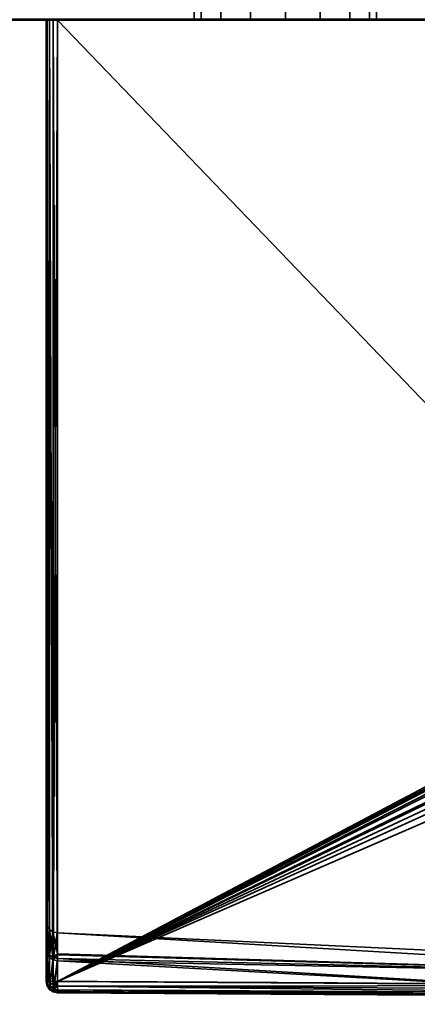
# Model space of a CAD drawing. Header units: millimetres. Extents: x -309 to 8059, y -96 to 57.
# Tile 18 of 99: x 1184 to 1202, y -93 to -50. Entities that reach past the tile are written whole.
import ezdxf

# ---------------------------------------------------------------- set-up
doc = ezdxf.new("R2010")
doc.units = ezdxf.units.MM
doc.layers.add('151', color=7, linetype='Continuous', true_color=0xffffff)

# ---------------------------------------------------------------- blocks, each defined once
blk = doc.blocks.new('UG_SURFACE_009')
at = {"layer": '151', "color": 251, "linetype": 'Continuous', "lineweight": 35}
for points in [[(1192, -49.3, 1018), (1192, -50.3, 1018), (1192.304, -50.3, 1016.469), (1192.304, -49.3, 1016.469)], [(1192.304, -49.3, 1033.531), (1192.304, -50.3, 1033.531), (1192, -50.3, 1032), (1192, -49.3, 1032)], [(1192, -49.3, 1032), (1192, -50.3, 1032), (1192, -50.3, 1018), (1192, -49.3, 1018)], [(1192.304, -49.3, 1016.469), (1192.304, -50.3, 1016.469), (1193.172, -50.3, 1015.172), (1193.172, -49.3, 1015.172)], [(1193.172, -49.3, 1034.828), (1193.172, -50.3, 1034.828), (1192.304, -50.3, 1033.531), (1192.304, -49.3, 1033.531)], [(1193.172, -49.3, 1015.172), (1193.172, -50.3, 1015.172), (1194.469, -50.3, 1014.305), (1194.469, -49.3, 1014.305)], [(1194.469, -49.3, 1035.696), (1194.469, -50.3, 1035.696), (1193.172, -50.3, 1034.828), (1193.172, -49.3, 1034.828)], [(1194.469, -49.3, 1014.305), (1194.469, -50.3, 1014.305), (1196, -50.3, 1014), (1196, -49.3, 1014)], [(1196, -49.3, 1036), (1196, -50.3, 1036), (1194.469, -50.3, 1035.696), (1194.469, -49.3, 1035.696)], [(1196, -49.3, 1014), (1196, -50.3, 1014), (1197.531, -50.3, 1014.305), (1197.531, -49.3, 1014.305)], [(1197.531, -49.3, 1035.696), (1197.531, -50.3, 1035.696), (1196, -50.3, 1036), (1196, -49.3, 1036)], [(1197.531, -49.3, 1014.305), (1197.531, -50.3, 1014.305), (1198.828, -50.3, 1015.172), (1198.828, -49.3, 1015.172)], [(1198.828, -49.3, 1034.828), (1198.828, -50.3, 1034.828), (1197.531, -50.3, 1035.696), (1197.531, -49.3, 1035.696)], [(1198.828, -49.3, 1015.172), (1198.828, -50.3, 1015.172), (1199.695, -50.3, 1016.469), (1199.695, -49.3, 1016.469)], [(1199.695, -49.3, 1033.531), (1199.695, -50.3, 1033.531), (1198.828, -50.3, 1034.828), (1198.828, -49.3, 1034.828)], [(1199.695, -49.3, 1016.469), (1199.695, -50.3, 1016.469), (1200, -50.3, 1018), (1200, -49.3, 1018)], [(1200, -49.3, 1032), (1200, -50.3, 1032), (1199.695, -50.3, 1033.531), (1199.695, -49.3, 1033.531)], [(1200, -49.3, 1018), (1200, -50.3, 1018), (1200, -50.3, 1032), (1200, -49.3, 1032)], [(1221, -50.3, 1000), (1171, -50.3, 1000), (1171, -50.262, 999.809), (1221, -50.262, 999.809)], [(1171, -50.3, 1050), (1221, -50.3, 1050), (1221, -50.262, 1050.191), (1171, -50.262, 1050.191)], [(1171, -50.3, 1050), (1171, -50.3, 1000), (1192, -50.3, 1018), (1192, -50.3, 1032)], [(1221, -50.3, 1050), (1171, -50.3, 1050), (1196, -50.3, 1036), (1197.531, -50.3, 1035.696)], [(1171, -50.3, 1050), (1193.172, -50.3, 1034.828), (1194.469, -50.3, 1035.696)], [(1171, -50.3, 1000), (1192.304, -50.3, 1016.469), (1192, -50.3, 1018)], [(1194.469, -50.3, 1035.696), (1196, -50.3, 1036), (1171, -50.3, 1050)], [(1192, -50.3, 1032), (1192.304, -50.3, 1033.531), (1171, -50.3, 1050)], [(1171, -50.3, 1000), (1193.172, -50.3, 1015.172), (1192.304, -50.3, 1016.469)], [(1192.304, -50.3, 1033.531), (1193.172, -50.3, 1034.828), (1171, -50.3, 1050)], [(1171, -50.3, 1000), (1221, -50.3, 1000), (1196, -50.3, 1014), (1194.469, -50.3, 1014.305)], [(1194.469, -50.3, 1014.305), (1193.172, -50.3, 1015.172), (1171, -50.3, 1000)], [(1197.531, -50.3, 1014.305), (1196, -50.3, 1014), (1221, -50.3, 1000)], [(1221, -50.3, 1000), (1198.828, -50.3, 1015.172), (1197.531, -50.3, 1014.305)], [(1197.531, -50.3, 1035.696), (1198.828, -50.3, 1034.828), (1221, -50.3, 1050)], [(1221, -50.3, 1050), (1198.828, -50.3, 1034.828), (1199.695, -50.3, 1033.531)], [(1199.695, -50.3, 1016.469), (1198.828, -50.3, 1015.172), (1221, -50.3, 1000)], [(1221, -50.3, 1050), (1199.695, -50.3, 1033.531), (1200, -50.3, 1032)], [(1200, -50.3, 1018), (1199.695, -50.3, 1016.469), (1221, -50.3, 1000)], [(1221, -50.3, 1000), (1221, -50.3, 1050), (1200, -50.3, 1032), (1200, -50.3, 1018)]]:
    blk.add_3dface(points, dxfattribs=at)
blk = doc.blocks.new('UG_SURFACE_010')
at = {"layer": '151', "color": 251, "linetype": 'Continuous', "lineweight": 35}
for points in [[(1171, -50.3, 1129), (1221, -50.3, 1129), (1221, -50.262, 1129.191), (1171, -50.262, 1129.191)], [(1221, -50.3, 1079), (1171, -50.3, 1079), (1171, -50.262, 1078.809), (1221, -50.262, 1078.809)], [(1221, -50.3, 1129), (1171, -50.3, 1129), (1186, -50.3, 1115), (1202.256, -50.3, 1115)], [(1171, -50.3, 1129), (1185.809, -50.3, 1114.962), (1186, -50.3, 1115)], [(1171, -50.3, 1129), (1185.538, -50.3, 1114.691), (1185.646, -50.3, 1114.854)], [(1171, -50.3, 1129), (1171, -50.3, 1079), (1185.5, -50.3, 1093.5), (1185.5, -50.3, 1114.5)], [(1185.646, -50.3, 1114.854), (1185.809, -50.3, 1114.962), (1171, -50.3, 1129)], [(1171, -50.3, 1079), (1185.538, -50.3, 1093.309), (1185.5, -50.3, 1093.5)], [(1185.5, -50.3, 1114.5), (1185.538, -50.3, 1114.691), (1171, -50.3, 1129)], [(1171, -50.3, 1079), (1185.809, -50.3, 1093.038), (1185.646, -50.3, 1093.146)], [(1185.646, -50.3, 1093.146), (1185.538, -50.3, 1093.309), (1171, -50.3, 1079)], [(1171, -50.3, 1079), (1221, -50.3, 1079), (1202.256, -50.3, 1093), (1186, -50.3, 1093)], [(1186, -50.3, 1093), (1185.809, -50.3, 1093.038), (1171, -50.3, 1079)], [(1185.5, -50.3, 1114.5), (1185.5, -89.811, 1104), (1185.5, -91.065, 1111.36)], [(1185.5, -50.3, 1093.5), (1185.5, -92.446, 1093.5), (1185.5, -90.965, 1096.93)], [(1185.5, -90.965, 1096.93), (1185.5, -89.811, 1104), (1185.5, -50.3, 1114.5), (1185.5, -50.3, 1093.5)], [(1185.5, -91.065, 1111.36), (1185.5, -92.446, 1114.5), (1185.5, -50.3, 1114.5)], [(1185.5, -50.3, 1114.5), (1185.5, -92.446, 1114.5), (1185.526, -92.446, 1114.66)], [(1185.526, -92.446, 1114.66), (1185.538, -50.3, 1114.691), (1185.5, -50.3, 1114.5)], [(1185.5, -50.3, 1093.5), (1185.538, -50.3, 1093.309), (1185.526, -92.446, 1093.34)], [(1185.526, -92.446, 1093.34), (1185.5, -92.446, 1093.5), (1185.5, -50.3, 1093.5)], [(1185.526, -92.446, 1114.66), (1185.543, -92.446, 1114.688), (1185.538, -50.3, 1114.691)], [(1185.538, -50.3, 1093.309), (1185.543, -92.446, 1093.312), (1185.526, -92.446, 1093.34)], [(1185.538, -50.3, 1114.691), (1185.543, -92.446, 1114.688), (1185.631, -92.446, 1114.837)], [(1185.631, -92.446, 1114.837), (1185.646, -50.3, 1114.854), (1185.538, -50.3, 1114.691)], [(1185.631, -92.446, 1093.163), (1185.538, -50.3, 1093.309), (1185.646, -50.3, 1093.146)], [(1185.631, -92.446, 1093.163), (1185.543, -92.446, 1093.312), (1185.538, -50.3, 1093.309)], [(1185.631, -92.446, 1114.837), (1185.649, -92.446, 1114.85), (1185.646, -50.3, 1114.854)], [(1185.646, -50.3, 1093.146), (1185.649, -92.446, 1093.15), (1185.631, -92.446, 1093.163)], [(1185.646, -50.3, 1114.854), (1185.649, -92.446, 1114.85), (1185.798, -92.446, 1114.958)], [(1185.798, -92.446, 1114.958), (1185.809, -50.3, 1114.962), (1185.646, -50.3, 1114.854)], [(1185.798, -92.446, 1093.042), (1185.646, -50.3, 1093.146), (1185.809, -50.3, 1093.038)], [(1185.798, -92.446, 1093.042), (1185.649, -92.446, 1093.15), (1185.646, -50.3, 1093.146)], [(1185.798, -92.446, 1114.958), (1185.809, -92.446, 1114.96), (1185.809, -50.3, 1114.962)], [(1185.809, -50.3, 1093.038), (1185.809, -92.446, 1093.04), (1185.798, -92.446, 1093.042)], [(1186, -92.446, 1115), (1186, -50.3, 1115), (1185.809, -50.3, 1114.962)], [(1185.809, -50.3, 1114.962), (1185.809, -92.446, 1114.96), (1186, -92.446, 1115)], [(1185.809, -92.446, 1093.04), (1185.809, -50.3, 1093.038), (1186, -50.3, 1093)], [(1186, -50.3, 1093), (1186, -92.446, 1093), (1185.809, -92.446, 1093.04)], [(1186, -50.3, 1115), (1186, -92.446, 1115), (1202.364, -83.789, 1115), (1202.316, -67.253, 1115)], [(1202.316, -67.253, 1115), (1202.256, -50.3, 1115), (1186, -50.3, 1115)], [(1186, -50.3, 1093), (1202.256, -50.3, 1093), (1202.316, -67.253, 1093)], [(1202.316, -67.253, 1093), (1202.364, -83.789, 1093), (1186, -92.446, 1093), (1186, -50.3, 1093)], [(1186, -92.446, 1115), (1202.379, -83.912, 1115), (1202.364, -83.789, 1115)], [(1202.364, -83.789, 1093), (1202.372, -83.88, 1093), (1186, -92.446, 1093)], [(1202.372, -83.88, 1093), (1202.396, -83.967, 1093), (1186, -92.446, 1093)], [(1186, -92.446, 1115), (1202.455, -84.087, 1115), (1202.379, -83.912, 1115)], [(1202.396, -83.967, 1093), (1202.506, -84.159, 1093), (1186, -92.446, 1093)], [(1202.688, -84.334, 1115), (1202.455, -84.087, 1115), (1186, -92.446, 1115)], [(1186, -92.446, 1093), (1202.506, -84.159, 1093), (1202.756, -84.382, 1093)], [(1186, -92.446, 1115), (1202.979, -84.505, 1115), (1202.688, -84.334, 1115)], [(1186, -92.446, 1093), (1202.756, -84.382, 1093), (1203.286, -84.618, 1093)], [(1203.828, -84.711, 1115), (1202.979, -84.505, 1115), (1186, -92.446, 1115)], [(1214.067, -92.621, 1093), (1186, -92.446, 1093), (1203.286, -84.618, 1093), (1203.828, -84.711, 1093)], [(1223.836, -86.142, 1115), (1203.828, -84.711, 1115), (1186, -92.446, 1115), (1214.067, -92.621, 1115)], [(1185.5, -91.065, 1111.36), (1185.5, -89.811, 1104), (1185.537, -90, 1104)], [(1185.537, -90, 1104), (1185.5, -89.811, 1104), (1185.5, -90.965, 1096.93)], [(1185.5, -90.965, 1096.93), (1185.537, -91.145, 1096.99), (1185.537, -90, 1104)], [(1185.537, -90, 1104), (1185.537, -91.244, 1111.297), (1185.5, -91.065, 1111.36)], [(1185.537, -90, 1104), (1185.642, -90.161, 1104), (1185.644, -91.396, 1111.244)], [(1185.644, -91.396, 1111.244), (1185.537, -91.244, 1111.297), (1185.537, -90, 1104)], [(1185.642, -90.161, 1104), (1185.537, -90, 1104), (1185.537, -91.145, 1096.99)], [(1185.537, -91.145, 1096.99), (1185.644, -91.298, 1097.041), (1185.642, -90.161, 1104)], [(1185.642, -90.161, 1104), (1185.8, -90.27, 1104), (1185.804, -91.499, 1111.208)], [(1185.804, -91.499, 1111.208), (1185.644, -91.396, 1111.244), (1185.642, -90.161, 1104)], [(1185.8, -90.27, 1104), (1185.642, -90.161, 1104), (1185.644, -91.298, 1097.041)], [(1185.644, -91.298, 1097.041), (1185.804, -91.401, 1097.076), (1185.8, -90.27, 1104)], [(1185.8, -90.27, 1104), (1185.804, -91.401, 1097.076), (1185.992, -91.24, 1098.31)], [(1185.992, -91.24, 1098.31), (1185.988, -90.311, 1104), (1185.8, -90.27, 1104)], [(1185.804, -91.499, 1111.208), (1185.988, -90.311, 1104), (1185.992, -91.279, 1109.683)], [(1185.988, -90.311, 1104), (1217.301, -91.775, 1104), (1217.232, -92.155, 1109.564)], [(1217.232, -92.155, 1109.564), (1185.992, -91.279, 1109.683), (1185.988, -90.311, 1104)], [(1185.988, -90.311, 1104), (1185.992, -91.24, 1098.31), (1217.232, -92.155, 1098.436)], [(1217.301, -91.775, 1104), (1185.988, -90.311, 1104), (1185.988, -90.311, 1104)], [(1217.232, -92.155, 1098.436), (1217.301, -91.775, 1104), (1185.988, -90.311, 1104)], [(1185.5, -90.965, 1096.93), (1185.5, -92.446, 1093.5), (1185.519, -92.529, 1093.544)], [(1185.537, -91.145, 1096.99), (1185.5, -90.965, 1096.93), (1185.519, -92.529, 1093.544)], [(1185.519, -92.529, 1114.455), (1185.5, -91.065, 1111.36), (1185.537, -91.244, 1111.297)], [(1185.519, -92.529, 1114.455), (1185.5, -92.446, 1114.5), (1185.5, -91.065, 1111.36)], [(1185.519, -92.529, 1093.544), (1185.538, -92.615, 1093.59), (1185.537, -91.145, 1096.99)], [(1185.537, -91.244, 1111.297), (1185.538, -92.615, 1114.41), (1185.519, -92.529, 1114.455)], [(1185.537, -91.145, 1096.99), (1185.538, -92.615, 1093.59), (1185.55, -92.631, 1093.599)], [(1185.644, -91.298, 1097.041), (1185.537, -91.145, 1096.99), (1185.55, -92.631, 1093.599)], [(1185.55, -92.631, 1114.401), (1185.537, -91.244, 1111.297), (1185.644, -91.396, 1111.244)], [(1185.55, -92.631, 1114.401), (1185.538, -92.615, 1114.41), (1185.537, -91.244, 1111.297)], [(1185.55, -92.631, 1093.599), (1185.646, -92.758, 1093.667), (1185.644, -91.298, 1097.041)], [(1185.644, -91.396, 1111.244), (1185.646, -92.758, 1114.333), (1185.55, -92.631, 1114.401)], [(1185.804, -91.401, 1097.076), (1185.644, -91.298, 1097.041), (1185.646, -92.758, 1093.667)], [(1185.646, -92.758, 1114.333), (1185.644, -91.396, 1111.244), (1185.804, -91.499, 1111.208)], [(1185.646, -92.758, 1093.667), (1185.808, -92.853, 1093.718), (1185.804, -91.401, 1097.076)], [(1185.804, -91.499, 1111.208), (1185.808, -92.853, 1114.282), (1185.646, -92.758, 1114.333)], [(1185.804, -91.401, 1097.076), (1185.993, -91.439, 1097.089), (1185.992, -91.24, 1098.31)], [(1185.992, -91.279, 1109.683), (1185.993, -91.536, 1111.195), (1185.804, -91.499, 1111.208)], [(1185.804, -91.401, 1097.076), (1185.808, -92.853, 1093.718), (1185.828, -92.857, 1093.72)], [(1185.993, -91.439, 1097.089), (1185.804, -91.401, 1097.076), (1185.828, -92.857, 1093.72)], [(1185.828, -92.857, 1114.28), (1185.804, -91.499, 1111.208), (1185.993, -91.536, 1111.195)], [(1185.828, -92.857, 1114.28), (1185.808, -92.853, 1114.282), (1185.804, -91.499, 1111.208)], [(1185.828, -92.857, 1093.72), (1185.998, -92.887, 1093.736), (1185.993, -91.439, 1097.089)], [(1217.232, -92.155, 1098.436), (1185.992, -91.24, 1098.31), (1185.993, -91.439, 1097.089)], [(1185.993, -91.536, 1111.195), (1185.992, -91.279, 1109.683), (1217.232, -92.155, 1109.564)], [(1185.993, -91.439, 1097.089), (1185.998, -92.887, 1093.736), (1214.064, -93.1, 1093.644)], [(1214.064, -93.1, 1093.644), (1217.232, -92.155, 1098.436), (1185.993, -91.439, 1097.089)], [(1185.993, -91.536, 1111.195), (1185.998, -92.887, 1114.264), (1185.828, -92.857, 1114.28)], [(1185.993, -91.536, 1111.195), (1217.232, -92.155, 1109.564), (1214.064, -93.1, 1114.356)], [(1214.064, -93.1, 1114.356), (1185.998, -92.887, 1114.264), (1185.993, -91.536, 1111.195)], [(1185.562, -92.627, 1114.66), (1185.526, -92.446, 1114.66), (1185.5, -92.446, 1114.5)], [(1185.5, -92.446, 1114.5), (1185.519, -92.529, 1114.455), (1185.562, -92.627, 1114.66)], [(1185.562, -92.627, 1093.34), (1185.519, -92.529, 1093.544), (1185.5, -92.446, 1093.5)], [(1185.5, -92.446, 1093.5), (1185.526, -92.446, 1093.34), (1185.562, -92.627, 1093.34)], [(1185.54, -92.637, 1114.455), (1185.519, -92.529, 1114.455), (1185.538, -92.615, 1114.41)], [(1185.519, -92.529, 1114.455), (1185.54, -92.637, 1114.455), (1185.562, -92.627, 1114.66)], [(1185.562, -92.627, 1093.34), (1185.54, -92.637, 1093.544), (1185.519, -92.529, 1093.544)], [(1185.538, -92.615, 1093.59), (1185.519, -92.529, 1093.544), (1185.54, -92.637, 1093.544)], [(1185.543, -92.446, 1114.688), (1185.526, -92.446, 1114.66), (1185.562, -92.627, 1114.66)], [(1185.562, -92.627, 1093.34), (1185.526, -92.446, 1093.34), (1185.543, -92.446, 1093.312)], [(1185.538, -92.615, 1114.41), (1185.55, -92.631, 1114.401), (1185.54, -92.637, 1114.455)], [(1185.54, -92.637, 1093.544), (1185.55, -92.631, 1093.599), (1185.538, -92.615, 1093.59)], [(1185.664, -92.781, 1114.66), (1185.562, -92.627, 1114.66), (1185.54, -92.637, 1114.455), (1185.647, -92.798, 1114.455)], [(1185.647, -92.798, 1093.544), (1185.54, -92.637, 1093.544), (1185.562, -92.627, 1093.34), (1185.664, -92.781, 1093.34)], [(1185.647, -92.798, 1114.455), (1185.54, -92.637, 1114.455), (1185.55, -92.631, 1114.401)], [(1185.55, -92.631, 1093.599), (1185.54, -92.637, 1093.544), (1185.647, -92.798, 1093.544)], [(1185.562, -92.627, 1114.66), (1185.659, -92.587, 1114.837), (1185.631, -92.446, 1114.837), (1185.543, -92.446, 1114.688)], [(1185.543, -92.446, 1093.312), (1185.631, -92.446, 1093.163), (1185.659, -92.587, 1093.163), (1185.562, -92.627, 1093.34)], [(1185.55, -92.631, 1114.401), (1185.646, -92.758, 1114.333), (1185.647, -92.798, 1114.455)], [(1185.647, -92.798, 1093.544), (1185.646, -92.758, 1093.667), (1185.55, -92.631, 1093.599)], [(1185.739, -92.707, 1114.837), (1185.659, -92.587, 1114.837), (1185.562, -92.627, 1114.66), (1185.664, -92.781, 1114.66)], [(1185.664, -92.781, 1093.34), (1185.562, -92.627, 1093.34), (1185.659, -92.587, 1093.163), (1185.739, -92.707, 1093.163)], [(1185.649, -92.446, 1114.85), (1185.631, -92.446, 1114.837), (1185.659, -92.587, 1114.837)], [(1185.659, -92.587, 1093.163), (1185.631, -92.446, 1093.163), (1185.649, -92.446, 1093.15)], [(1185.647, -92.798, 1114.455), (1185.646, -92.758, 1114.333), (1185.808, -92.853, 1114.282)], [(1185.808, -92.853, 1093.718), (1185.646, -92.758, 1093.667), (1185.647, -92.798, 1093.544)], [(1185.818, -92.883, 1114.66), (1185.664, -92.781, 1114.66), (1185.647, -92.798, 1114.455), (1185.808, -92.906, 1114.455)], [(1185.808, -92.906, 1093.544), (1185.647, -92.798, 1093.544), (1185.664, -92.781, 1093.34), (1185.818, -92.883, 1093.34)], [(1185.808, -92.853, 1114.282), (1185.808, -92.906, 1114.455), (1185.647, -92.798, 1114.455)], [(1185.647, -92.798, 1093.544), (1185.808, -92.906, 1093.544), (1185.808, -92.853, 1093.718)], [(1185.659, -92.587, 1114.837), (1185.814, -92.523, 1114.958), (1185.798, -92.446, 1114.958), (1185.649, -92.446, 1114.85)], [(1185.649, -92.446, 1093.15), (1185.798, -92.446, 1093.042), (1185.814, -92.523, 1093.042), (1185.659, -92.587, 1093.163)], [(1185.857, -92.589, 1114.958), (1185.814, -92.523, 1114.958), (1185.659, -92.587, 1114.837), (1185.739, -92.707, 1114.837)], [(1185.739, -92.707, 1093.163), (1185.659, -92.587, 1093.163), (1185.814, -92.523, 1093.042), (1185.857, -92.589, 1093.042)], [(1185.858, -92.787, 1114.837), (1185.739, -92.707, 1114.837), (1185.664, -92.781, 1114.66), (1185.818, -92.883, 1114.66)], [(1185.818, -92.883, 1093.34), (1185.664, -92.781, 1093.34), (1185.739, -92.707, 1093.163), (1185.858, -92.787, 1093.163)], [(1185.922, -92.632, 1114.958), (1185.857, -92.589, 1114.958), (1185.739, -92.707, 1114.837), (1185.858, -92.787, 1114.837)], [(1185.858, -92.787, 1093.163), (1185.739, -92.707, 1093.163), (1185.857, -92.589, 1093.042), (1185.922, -92.632, 1093.042)], [(1185.809, -92.446, 1114.96), (1185.798, -92.446, 1114.958), (1185.814, -92.523, 1114.958)], [(1185.814, -92.523, 1093.042), (1185.798, -92.446, 1093.042), (1185.809, -92.446, 1093.04)], [(1185.814, -92.523, 1114.958), (1186, -92.446, 1115), (1185.809, -92.446, 1114.96)], [(1185.809, -92.446, 1093.04), (1186, -92.446, 1093), (1185.814, -92.523, 1093.042)], [(1186, -92.446, 1115), (1185.814, -92.523, 1114.958), (1185.857, -92.589, 1114.958)], [(1185.857, -92.589, 1093.042), (1185.814, -92.523, 1093.042), (1186, -92.446, 1093)], [(1185.858, -92.787, 1114.837), (1185.818, -92.883, 1114.66), (1185.998, -92.919, 1114.664)], [(1185.818, -92.883, 1093.34), (1185.858, -92.787, 1093.163), (1185.999, -92.815, 1093.163)], [(1186, -92.446, 1115), (1185.857, -92.589, 1114.958), (1185.922, -92.632, 1114.958)], [(1185.922, -92.632, 1093.042), (1185.857, -92.589, 1093.042), (1186, -92.446, 1093)], [(1185.999, -92.648, 1114.957), (1185.922, -92.632, 1114.958), (1185.858, -92.787, 1114.837)], [(1185.858, -92.787, 1093.163), (1185.922, -92.632, 1093.042), (1185.999, -92.648, 1093.043)], [(1185.858, -92.787, 1114.837), (1185.999, -92.814, 1114.839), (1185.999, -92.648, 1114.957)], [(1185.999, -92.648, 1093.043), (1185.999, -92.814, 1093.161), (1185.858, -92.787, 1093.163)], [(1185.998, -92.919, 1114.664), (1185.999, -92.814, 1114.839), (1185.858, -92.787, 1114.837)], [(1185.999, -92.814, 1093.161), (1185.999, -92.815, 1093.163), (1185.858, -92.787, 1093.163)], [(1185.999, -92.647, 1114.958), (1186, -92.446, 1115), (1185.922, -92.632, 1114.958)], [(1185.922, -92.632, 1093.042), (1186, -92.446, 1093), (1185.999, -92.647, 1093.042)], [(1185.922, -92.632, 1114.958), (1185.999, -92.648, 1114.957), (1185.999, -92.647, 1114.958)], [(1185.999, -92.647, 1093.042), (1185.999, -92.648, 1093.043), (1185.922, -92.632, 1093.042)], [(1214.067, -92.621, 1115), (1186, -92.446, 1115), (1185.999, -92.647, 1114.958)], [(1185.999, -92.647, 1093.042), (1186, -92.446, 1093), (1214.067, -92.621, 1093)], [(1185.999, -92.647, 1114.958), (1214.066, -92.803, 1114.966), (1214.067, -92.621, 1115)], [(1214.067, -92.621, 1093), (1214.066, -92.803, 1093.034), (1185.999, -92.647, 1093.042)], [(1214.066, -92.803, 1114.966), (1185.999, -92.647, 1114.958), (1185.999, -92.648, 1114.957)], [(1185.999, -92.648, 1093.043), (1185.999, -92.647, 1093.042), (1214.066, -92.803, 1093.034)], [(1185.999, -92.648, 1114.957), (1214.065, -92.96, 1114.867), (1214.066, -92.803, 1114.966)], [(1185.999, -92.648, 1114.957), (1185.999, -92.814, 1114.839), (1214.065, -92.96, 1114.867)], [(1185.999, -92.648, 1093.043), (1214.066, -92.803, 1093.034), (1214.065, -92.96, 1093.132)], [(1214.065, -92.96, 1093.132), (1185.999, -92.814, 1093.161), (1185.999, -92.648, 1093.043)], [(1185.808, -92.853, 1114.282), (1185.828, -92.857, 1114.28), (1185.808, -92.906, 1114.455)], [(1185.808, -92.906, 1093.544), (1185.828, -92.857, 1093.72), (1185.808, -92.853, 1093.718)], [(1185.998, -92.943, 1114.456), (1185.808, -92.906, 1114.455), (1185.828, -92.857, 1114.28)], [(1185.828, -92.857, 1093.72), (1185.808, -92.906, 1093.544), (1185.998, -92.943, 1093.544)], [(1185.998, -92.919, 1114.66), (1185.818, -92.883, 1114.66), (1185.808, -92.906, 1114.455)], [(1185.998, -92.945, 1093.54), (1185.808, -92.906, 1093.544), (1185.818, -92.883, 1093.34)], [(1185.808, -92.906, 1114.455), (1185.998, -92.945, 1114.46), (1185.998, -92.919, 1114.66)], [(1185.808, -92.906, 1114.455), (1185.998, -92.943, 1114.456), (1185.998, -92.945, 1114.46)], [(1185.998, -92.945, 1093.54), (1185.998, -92.943, 1093.544), (1185.808, -92.906, 1093.544)], [(1185.999, -92.815, 1093.163), (1185.998, -92.919, 1093.336), (1185.818, -92.883, 1093.34)], [(1185.818, -92.883, 1114.66), (1185.998, -92.919, 1114.66), (1185.998, -92.919, 1114.664)], [(1185.818, -92.883, 1093.34), (1185.998, -92.919, 1093.336), (1185.998, -92.945, 1093.54)], [(1185.828, -92.857, 1114.28), (1185.998, -92.887, 1114.264), (1185.998, -92.943, 1114.456)], [(1185.998, -92.943, 1093.544), (1185.998, -92.887, 1093.736), (1185.828, -92.857, 1093.72)], [(1185.999, -92.814, 1114.839), (1185.998, -92.919, 1114.664), (1214.064, -93.07, 1114.719)], [(1214.064, -93.07, 1093.281), (1185.998, -92.919, 1093.336), (1185.999, -92.815, 1093.163)], [(1185.998, -92.943, 1114.456), (1185.998, -92.887, 1114.264), (1214.064, -93.1, 1114.356)], [(1214.064, -93.1, 1093.644), (1185.998, -92.887, 1093.736), (1185.998, -92.943, 1093.544)], [(1214.064, -93.07, 1114.719), (1185.998, -92.919, 1114.664), (1185.998, -92.919, 1114.66)], [(1185.998, -92.919, 1114.66), (1214.064, -93.119, 1114.54), (1214.064, -93.07, 1114.719)], [(1185.998, -92.919, 1114.66), (1185.998, -92.945, 1114.46), (1214.064, -93.119, 1114.54)], [(1185.998, -92.919, 1093.336), (1214.064, -93.07, 1093.281), (1214.064, -93.119, 1093.46)], [(1214.064, -93.119, 1093.46), (1185.998, -92.945, 1093.54), (1185.998, -92.919, 1093.336)], [(1185.998, -92.945, 1114.46), (1185.998, -92.943, 1114.456), (1214.064, -93.1, 1114.356)], [(1214.064, -93.1, 1093.644), (1185.998, -92.943, 1093.544), (1185.998, -92.945, 1093.54)], [(1214.064, -93.1, 1114.356), (1214.064, -93.119, 1114.54), (1185.998, -92.945, 1114.46)], [(1185.998, -92.945, 1093.54), (1214.064, -93.119, 1093.46), (1214.064, -93.1, 1093.644)], [(1214.064, -93.07, 1114.719), (1214.065, -92.96, 1114.867), (1185.999, -92.814, 1114.839)], [(1185.999, -92.815, 1093.163), (1185.999, -92.814, 1093.161), (1214.065, -92.96, 1093.132)], [(1185.999, -92.815, 1093.163), (1214.065, -92.96, 1093.132), (1214.064, -93.07, 1093.281)]]:
    blk.add_3dface(points, dxfattribs=at)

msp = doc.modelspace()

# ---------------------------------------------------------------- linework, layer by layer
at = {"layer": '151', "color": 251, "linetype": 'Continuous', "lineweight": 35}
for p, q in [((1192, -49.3, 1018), (1192, -50.3, 1018)), ((1192, -49.3, 1032), (1192, -50.3, 1032)), ((1200, -49.3, 1032), (1200, -50.3, 1032)), ((1200, -49.3, 1018), (1200, -50.3, 1018)), ((1171, -50.3, 1079), (1221, -50.3, 1079)), ((1221, -50.3, 1129), (1171, -50.3, 1129)), ((1171, -50.3, 1000), (1221, -50.3, 1000)), ((1221, -50.3, 1050), (1171, -50.3, 1050)), ((1185.5, -50.3, 1093.5), (1185.5, -50.3, 1114.5)), ((1185.5, -92.446, 1114.5), (1185.5, -50.3, 1114.5)), ((1185.5, -50.3, 1093.5), (1185.5, -92.446, 1093.5)), ((1202.256, -50.3, 1115), (1186, -50.3, 1115)), ((1202.256, -50.3, 1093), (1186, -50.3, 1093)), ((1186, -50.3, 1115), (1186, -92.446, 1115)), ((1186, -92.446, 1093), (1186, -50.3, 1093)), ((1192, -50.3, 1032), (1192, -50.3, 1018)), ((1200, -50.3, 1018), (1200, -50.3, 1032))]:
    msp.add_line(p, q, dxfattribs=at)
at = {"layer": '151', "color": 251, "linetype": 'Continuous', "lineweight": 35, "extrusion": (0, 1, 0)}
for centre, start, end in [((-1186, 1114.5, -50.3), 0, 90), ((-1186, 1093.5, -50.3), 270, 0)]:
    msp.add_arc(centre, 0.5, start, end, dxfattribs=at)
at = {"layer": '151', "color": 251, "linetype": 'Continuous', "lineweight": 35, "extrusion": (0, -1, 0)}
for centre, radius, start, end in [((1196, 1018, 50.3), 4, 180, 0), ((1196, 1032, 50.3), 4, 0, 180), ((1186, 1093.5, 92.446), 0.5, 180, 270), ((1186, 1114.5, 92.446), 0.5, 90, 180)]:
    msp.add_arc(centre, radius, start, end, dxfattribs=at)
at = {"layer": '151', "color": 251, "linetype": 'Continuous', "lineweight": 35, "extrusion": (-4.67473e-14, -0.4722, -0.881491)}
msp.add_arc((1186, 597.842, -920.258), 0.5, 90.18, 180, dxfattribs=at)
at = {"layer": '151', "color": 251, "linetype": 'Continuous', "lineweight": 35, "extrusion": (0, 0.4722, -0.881491)}
msp.add_arc((-1186, 444.776, -1026.075), 0.5, 270.18, 0, dxfattribs=at)
at = {"layer": '151', "color": 251, "linetype": 'Continuous', "lineweight": 35, "extrusion": (0.999994, -0.003565, 0)}
for centre, start, end in [((-88.218, 1093.5, 1186.322), 151.8229, 270), ((-88.218, 1114.5, 1186.322), 90, 208.1771)]:
    msp.add_arc(centre, 0.5, start, end, dxfattribs=at)
at = {"layer": '151', "color": 251, "linetype": 'Continuous', "lineweight": 35}
for points, knots in [([(1185.5, -92.446, 1093.5), (1185.5, -91.58, 1095.118), (1185.5, -90.916, 1096.843), (1185.5, -90.035, 1100.369), (1185.5, -89.811, 1102.168), (1185.5, -89.812, 1105.838), (1185.5, -90.036, 1107.635), (1185.5, -90.916, 1111.156), (1185.5, -91.58, 1112.882), (1185.5, -92.446, 1114.5)], [0, 0, 0, 0, 0.25, 0.25, 0.5, 0.5, 0.75, 0.75, 1, 1, 1, 1]), ([(1185.998, -92.887, 1114.264), (1185.995, -92.04, 1112.683), (1185.993, -91.392, 1110.996), (1185.989, -90.531, 1107.556), (1185.988, -90.312, 1105.8), (1185.988, -90.311, 1102.213), (1185.989, -90.529, 1100.455), (1185.993, -91.39, 1097.009), (1185.995, -92.04, 1095.317), (1185.998, -92.887, 1093.736)], [0, 0, 0, 0, 0.25, 0.25, 0.5, 0.5, 0.75, 0.75, 1, 1, 1, 1]), ([(1311, -93.011, 1093), (1307.586, -93.007, 1093), (1304.171, -93.001, 1093), (1283.338, -92.95, 1093), (1265.919, -92.845, 1093), (1237.022, -92.77, 1093), (1225.545, -92.703, 1093), (1204.712, -92.554, 1093), (1195.356, -92.48, 1093), (1186, -92.446, 1093)], [0, 0, 0, 0, 0.081942, 0.081942, 0.499996, 0.499996, 0.775458, 0.775458, 1, 1, 1, 1]), ([(1186, -92.446, 1115), (1195.356, -92.48, 1115), (1204.712, -92.554, 1115), (1225.545, -92.703, 1115), (1237.022, -92.77, 1115), (1265.919, -92.845, 1115), (1283.338, -92.95, 1115), (1304.171, -93.001, 1115), (1307.586, -93.007, 1115), (1311, -93.011, 1115)], [0, 0, 0, 0, 0.224542, 0.224542, 0.500004, 0.500004, 0.918058, 0.918058, 1, 1, 1, 1]), ([(1310.999, -93.446, 1114.747), (1300.582, -93.443, 1114.73), (1290.166, -93.432, 1114.685), (1269.332, -93.374, 1114.58), (1258.915, -93.327, 1114.526), (1238.081, -93.273, 1114.474), (1227.665, -93.213, 1114.421), (1206.832, -93.04, 1114.321), (1196.415, -92.933, 1114.28), (1185.998, -92.887, 1114.264)], [0, 0, 0, 0, 0.25, 0.25, 0.5, 0.5, 0.75, 0.75, 1, 1, 1, 1]), ([(1185.998, -92.887, 1093.736), (1196.415, -92.933, 1093.72), (1206.832, -93.04, 1093.679), (1227.665, -93.213, 1093.579), (1238.081, -93.273, 1093.526), (1258.915, -93.327, 1093.474), (1269.332, -93.374, 1093.42), (1290.166, -93.432, 1093.315), (1300.582, -93.443, 1093.27), (1310.999, -93.446, 1093.253)], [0, 0, 0, 0, 0.25, 0.25, 0.5, 0.5, 0.75, 0.75, 1, 1, 1, 1])]:
    msp.add_open_spline(points, degree=3, knots=knots, dxfattribs=at)

# ---------------------------------------------------------------- block references
for name in ['UG_SURFACE_009', 'UG_SURFACE_010']:
    msp.add_blockref(name, (0, 0), dxfattribs=at)

doc.saveas('drawing.dxf')
